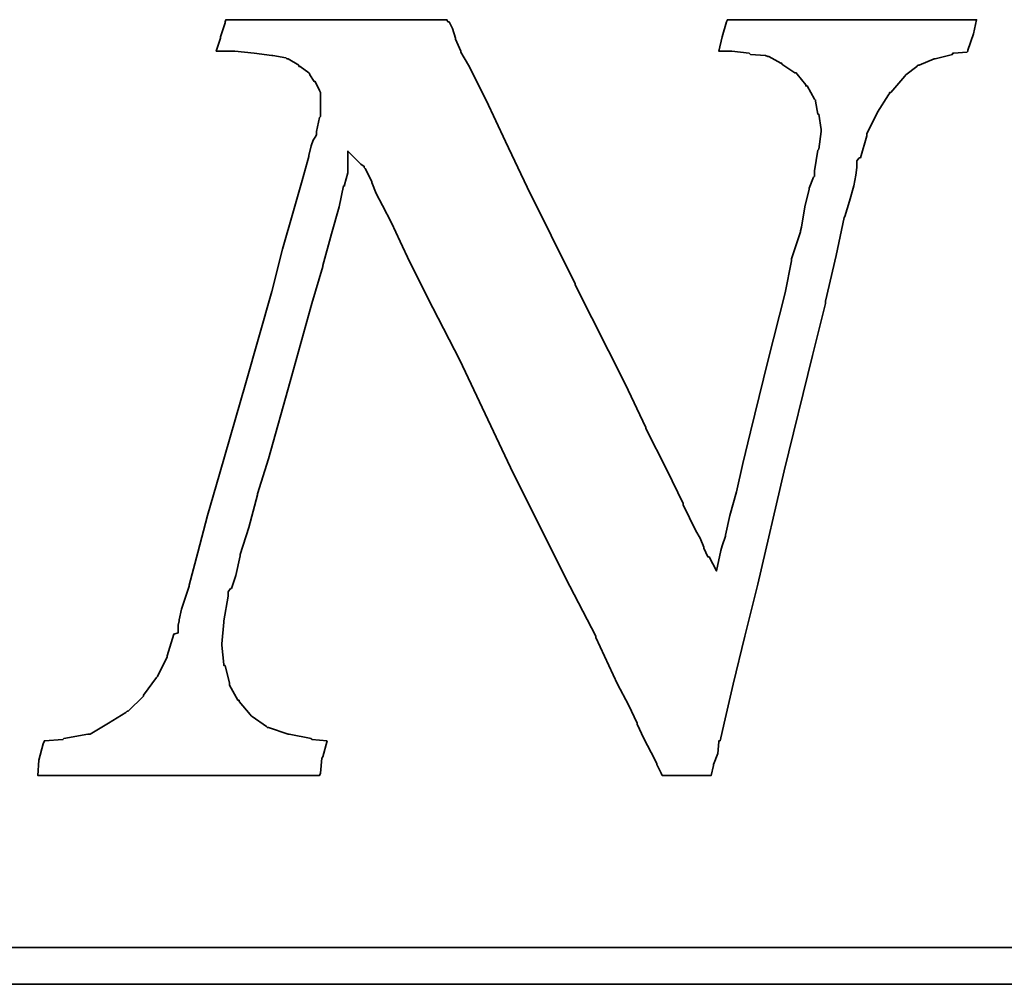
# Model space of a CAD drawing. Header units: inches. Extents: x 37 to 2454, y -1373 to 511.
# Tile 42 of 46: x 237.56 to 242.81, y 162.59 to 167.74. Entities that reach past the tile are written whole.
import ezdxf

# ---------------------------------------------------------------- set-up
doc = ezdxf.new("R2010")
doc.units = ezdxf.units.IN
doc.header["$LTSCALE"] = 0.5
doc.header["$MEASUREMENT"] = 0
doc.layers.add('DIM', color=4, linetype='Continuous')
doc.layers.add('layer 1', color=7, linetype='Continuous')

# ---------------------------------------------------------------- blocks, each defined once
blk = doc.blocks.new('TBI MOTION logo(完整正式版)')
at = {"layer": 'layer 1', "color": 22, "lineweight": 35}
for points, knots in [([(58.92625, -7.91875), (58.92625, -7.91875), (58.58625, -7.89375), (58.58625, -7.89375), (58.58625, -7.89375), (58.58625, -7.89375), (58.56625, -7.87125), (58.56625, -7.87125), (58.56625, -7.87125), (58.56625, -7.87125), (58.08375, -7.77375), (58.08375, -7.77375), (58.08375, -7.77375), (58.08375, -7.77375), (58.06125, -7.77375), (58.06125, -7.77375), (58.06125, -7.77375), (58.06125, -7.77375), (57.62625, -7.63125), (57.62625, -7.63125), (57.62625, -7.63125), (57.62625, -7.63125), (57.60625, -7.63125), (57.60625, -7.63125), (57.60625, -7.63125), (57.60625, -7.63125), (57.58125, -7.60625), (57.58125, -7.60625), (57.58125, -7.60625), (57.58125, -7.60625), (57.26625, -7.38875), (57.26625, -7.38875), (57.26625, -7.38875), (57.26625, -7.38875), (57.24625, -7.36875), (57.24625, -7.36875), (57.24625, -7.36875), (57.24625, -7.36875), (57.22125, -7.34375), (57.22125, -7.34375), (57.22125, -7.34375), (57.22125, -7.34375), (56.98125, -7.05375), (56.98125, -7.05375), (56.98125, -7.05375), (56.98125, -7.05375), (56.98125, -7.02875), (56.98125, -7.02875), (56.98125, -7.02875), (56.98125, -7.02875), (56.95625, -7.02875), (56.95625, -7.02875), (56.95625, -7.02875), (56.95625, -7.02875), (56.76625, -6.69625), (56.76625, -6.69625), (56.76625, -6.69625), (56.76625, -6.69625), (56.76625, -6.67125), (56.76625, -6.67125), (56.76625, -6.67125), (56.76625, -6.67125), (56.76625, -6.64875), (56.76625, -6.64875), (56.76625, -6.64875), (56.76625, -6.64875), (56.67125, -6.26375), (56.67125, -6.26375), (56.67125, -6.26375), (56.67125, -6.26375), (56.64625, -6.26375), (56.64625, -6.26375), (56.64625, -6.26375), (56.64625, -6.26375), (56.64625, -6.23875), (56.64625, -6.23875), (56.64625, -6.23875), (56.64625, -6.23875), (56.59625, -5.80875), (56.59625, -5.80875), (56.59625, -5.80875), (56.59625, -5.80875), (56.59625, -5.78375), (56.59625, -5.78375), (56.59625, -5.78375), (56.59625, -5.78375), (56.64625, -5.30375), (56.64625, -5.30375), (56.64625, -5.30375), (56.64625, -5.30375), (56.64625, -5.27875), (56.64625, -5.27875), (56.64625, -5.27875), (56.64625, -5.27875), (56.74125, -4.72875), (56.74125, -4.72875), (56.74125, -4.72875), (56.74125, -4.72875), (56.74125, -4.67875), (56.74125, -4.67875), (56.74125, -4.67875), (56.74125, -4.67875), (56.74125, -4.63375), (56.74125, -4.63375), (56.74125, -4.63375), (56.74125, -4.63375), (56.79125, -4.55875), (56.79125, -4.55875), (56.79125, -4.55875), (56.79125, -4.55875), (56.81125, -4.55875), (56.81125, -4.55875), (56.81125, -4.55875), (56.81125, -4.55875), (56.91125, -4.27375), (56.91125, -4.27375), (56.91125, -4.27375), (56.91125, -4.27375), (57.00625, -3.83874), (57.00625, -3.83874), (57.00625, -3.83874), (57.00625, -3.83874), (57.00625, -3.81374), (57.00625, -3.81374), (57.00625, -3.81374), (57.00625, -3.81374), (57.19875, -3.21374), (57.19875, -3.21374), (57.19875, -3.21374), (57.19875, -3.21374), (57.38625, -2.49625), (57.38625, -2.49625), (57.38625, -2.49625), (57.38625, -2.49625), (57.38625, -2.47374), (57.38625, -2.47374), (57.38625, -2.47374), (57.38625, -2.47374), (57.62625, -1.70375), (57.62625, -1.70375), (57.62625, -1.70375), (57.62625, -1.70375), (58.10625, 0.00125), (58.10625, 0.00125), (58.10625, 0.00125), (58.10625, 0.00125), (58.58625, 1.72625), (58.58625, 1.72625), (58.58625, 1.72625), (58.58625, 1.72625), (58.82625, 2.54125), (58.82625, 2.54125), (58.82625, 2.54125), (58.82625, 2.54125), (58.82625, 2.56374), (58.82625, 2.56374), (58.82625, 2.56374), (58.82625, 2.56374), (59.02125, 3.26125), (59.02125, 3.26125), (59.02125, 3.26125), (59.02125, 3.26125), (59.18625, 3.86125), (59.18625, 3.86125), (59.18625, 3.86125), (59.18625, 3.86125), (59.28625, 4.31875), (59.28625, 4.31875), (59.28625, 4.31875), (59.28625, 4.31875), (59.30625, 4.31875), (59.30625, 4.31875), (59.30625, 4.31875), (59.30625, 4.31875), (59.30625, 4.34125), (59.30625, 4.34125), (59.30625, 4.34125), (59.30625, 4.34125), (59.38125, 4.60625), (59.38125, 4.60625), (59.38125, 4.60625), (59.38125, 4.60625), (59.38125, 4.65125), (59.38125, 4.65125), (59.38125, 4.65125), (59.38125, 4.65125), (59.38125, 5.08625), (59.38125, 5.08625), (59.38125, 5.08625), (59.38125, 5.08625), (59.66625, 4.79624), (59.66625, 4.79624), (59.66625, 4.79624), (59.66625, 4.79624), (59.74125, 4.75124), (59.74125, 4.75124), (59.74125, 4.75124), (59.74125, 4.75124), (59.74125, 4.72624), (59.74125, 4.72624), (59.74125, 4.72624), (59.74125, 4.72624), (59.76125, 4.70124), (59.76125, 4.70124), (59.76125, 4.70124), (59.76125, 4.70124), (59.81125, 4.60625), (59.81125, 4.60625), (59.81125, 4.60625), (59.81125, 4.60625), (59.90625, 4.41125), (59.90625, 4.41125), (59.90625, 4.41125), (59.90625, 4.41125), (59.90625, 4.39125), (59.90625, 4.39125), (59.90625, 4.39125), (59.90625, 4.39125), (60.00375, 4.15124), (60.00375, 4.15124), (60.00375, 4.15124), (60.00375, 4.15124), (60.14625, 3.88374), (60.14625, 3.88374), (60.14625, 3.88374), (60.14625, 3.88374), (60.34125, 3.50124), (60.34125, 3.50124), (60.34125, 3.50124), (60.34125, 3.50124), (60.53125, 3.09125), (60.53125, 3.09125), (60.53125, 3.09125), (60.53125, 3.09125), (60.74625, 2.63625), (60.74625, 2.63625), (60.74625, 2.63625), (60.74625, 2.63625), (61.25125, 1.63124), (61.25125, 1.63124), (61.25125, 1.63124), (61.25125, 1.63124), (61.85125, 0.47625), (61.85125, 0.47625), (61.85125, 0.47625), (61.85125, 0.47625), (63.02625, -2.01874), (63.02625, -2.01874), (63.02625, -2.01874), (63.02625, -2.01874), (64.27625, -4.51374), (64.27625, -4.51374), (64.27625, -4.51374), (64.27625, -4.51374), (64.85125, -5.61375), (64.85125, -5.61375), (64.85125, -5.61375), (64.85125, -5.61375), (64.85125, -5.64125), (64.85125, -5.64125), (64.85125, -5.64125), (64.85125, -5.64125), (65.32875, -6.67125), (65.32875, -6.67125), (65.32875, -6.67125), (65.32875, -6.67125), (65.57125, -7.12875), (65.57125, -7.12875), (65.57125, -7.12875), (65.57125, -7.12875), (65.76125, -7.53625), (65.76125, -7.53625), (65.76125, -7.53625), (65.76125, -7.53625), (65.76125, -7.55625), (65.76125, -7.55625), (65.76125, -7.55625), (65.76125, -7.55625), (65.90375, -7.87125), (65.90375, -7.87125), (65.90375, -7.87125), (65.90375, -7.87125), (66.07125, -8.18125), (66.07125, -8.18125), (66.07125, -8.18125), (66.07125, -8.18125), (66.19125, -8.42375), (66.19125, -8.42375), (66.19125, -8.42375), (66.19125, -8.42375), (66.19125, -8.44375), (66.19125, -8.44375), (66.19125, -8.44375), (66.19125, -8.44375), (66.29125, -8.63875), (66.29125, -8.63875), (66.29125, -8.63875), (66.29125, -8.63875), (66.31125, -8.68625), (66.31125, -8.68625), (66.31125, -8.68625), (66.31125, -8.68625), (66.38375, -8.68625), (66.38375, -8.68625), (66.38375, -8.68625), (66.38375, -8.68625), (66.84125, -8.68625), (66.84125, -8.68625), (66.84125, -8.68625), (66.84125, -8.68625), (67.29625, -8.68625), (67.29625, -8.68625), (67.29625, -8.68625), (67.29625, -8.68625), (67.36625, -8.68625), (67.36625, -8.68625), (67.36625, -8.68625), (67.36625, -8.68625), (67.39125, -8.68625), (67.39125, -8.68625), (67.39125, -8.68625), (67.39125, -8.68625), (67.44125, -8.46875), (67.44125, -8.46875), (67.44125, -8.46875), (67.44125, -8.46875), (67.44125, -8.44375), (67.44125, -8.44375), (67.44125, -8.44375), (67.44125, -8.44375), (67.53625, -8.20375), (67.53625, -8.20375), (67.53625, -8.20375), (67.53625, -8.20375), (67.56125, -7.94375), (67.56125, -7.94375), (67.56125, -7.94375), (67.56125, -7.94375), (67.56125, -7.91875), (67.56125, -7.91875), (67.56125, -7.91875), (67.56125, -7.91875), (67.58625, -7.91875), (67.58625, -7.91875), (67.58625, -7.91875), (67.58625, -7.91875), (67.68125, -7.53625), (67.68125, -7.53625), (67.68125, -7.53625), (67.68125, -7.53625), (67.87375, -6.67125), (67.87375, -6.67125), (67.87375, -6.67125), (67.87375, -6.67125), (68.13625, -5.61375), (68.13625, -5.61375), (68.13625, -5.61375), (68.13625, -5.61375), (68.42375, -4.46374), (68.42375, -4.46374), (68.42375, -4.46374), (68.42375, -4.46374), (68.99875, -1.96874), (68.99875, -1.96874), (68.99875, -1.96874), (68.99875, -1.96874), (69.62625, 0.57625), (69.62625, 0.57625), (69.62625, 0.57625), (69.62625, 0.57625), (69.91125, 1.72625), (69.91125, 1.72625), (69.91125, 1.72625), (69.91125, 1.72625), (69.91125, 1.77625), (69.91125, 1.77625), (69.91125, 1.77625), (69.91125, 1.77625), (70.15125, 2.78124), (70.15125, 2.78124), (70.15125, 2.78124), (70.15125, 2.78124), (70.32125, 3.62125), (70.32125, 3.62125), (70.32125, 3.62125), (70.32125, 3.62125), (70.34125, 3.64625), (70.34125, 3.64625), (70.34125, 3.64625), (70.34125, 3.64625), (70.44125, 3.98125), (70.44125, 3.98125), (70.44125, 3.98125), (70.44125, 3.98125), (70.53625, 4.31875), (70.53625, 4.31875), (70.53625, 4.31875), (70.53625, 4.31875), (70.58125, 4.55875), (70.58125, 4.55875), (70.58125, 4.55875), (70.58125, 4.55875), (70.60625, 4.72624), (70.60625, 4.72624), (70.60625, 4.72624), (70.60625, 4.72624), (70.60625, 4.79624), (70.60625, 4.79624), (70.60625, 4.79624), (70.60625, 4.79624), (70.60625, 4.87125), (70.60625, 4.87125), (70.60625, 4.87125), (70.60625, 4.87125), (70.65625, 4.94125), (70.65625, 4.94125), (70.65625, 4.94125), (70.65625, 4.94125), (70.68125, 4.94125), (70.68125, 4.94125), (70.68125, 4.94125), (70.68125, 4.94125), (70.82125, 5.42125), (70.82125, 5.42125), (70.82125, 5.42125), (70.82125, 5.42125), (70.82125, 5.44625), (70.82125, 5.44625), (70.82125, 5.44625), (70.82125, 5.44625), (70.82125, 5.47125), (70.82125, 5.47125), (70.82125, 5.47125), (70.82125, 5.47125), (71.06125, 5.94625), (71.06125, 5.94625), (71.06125, 5.94625), (71.06125, 5.94625), (71.30125, 6.33124), (71.30125, 6.33124), (71.30125, 6.33124), (71.30125, 6.33124), (71.32625, 6.35625), (71.32625, 6.35625), (71.32625, 6.35625), (71.32625, 6.35625), (71.32625, 6.38124), (71.32625, 6.38124), (71.32625, 6.38124), (71.32625, 6.38124), (71.35125, 6.38124), (71.35125, 6.38124), (71.35125, 6.38124), (71.35125, 6.38124), (71.66125, 6.74125), (71.66125, 6.74125), (71.66125, 6.74125), (71.66125, 6.74125), (71.68625, 6.76625), (71.68625, 6.76625), (71.68625, 6.76625), (71.68625, 6.76625), (71.92625, 6.95624), (71.92625, 6.95624), (71.92625, 6.95624), (71.92625, 6.95624), (71.95125, 6.98125), (71.95125, 6.98125), (71.95125, 6.98125), (71.95125, 6.98125), (71.97625, 6.98125), (71.97625, 6.98125), (71.97625, 6.98125), (71.97625, 6.98125), (72.31125, 7.12624), (72.31125, 7.12624), (72.31125, 7.12624), (72.31125, 7.12624), (72.33375, 7.12624), (72.33375, 7.12624), (72.33375, 7.12624), (72.33375, 7.12624), (72.71625, 7.21875), (72.71625, 7.21875), (72.71625, 7.21875), (72.71625, 7.21875), (72.71625, 7.24624), (72.71625, 7.24624), (72.71625, 7.24624), (72.71625, 7.24624), (72.74125, 7.24624), (72.74125, 7.24624), (72.74125, 7.24624), (72.74125, 7.24624), (73.03124, 7.26624), (73.03124, 7.26624), (73.03124, 7.26624), (73.03124, 7.26624), (73.05375, 7.29125), (73.05375, 7.29125), (73.05375, 7.29125), (73.05375, 7.29125), (73.05375, 7.31625), (73.05375, 7.31625), (73.05375, 7.31625), (73.05375, 7.31625), (73.17625, 7.67625), (73.17625, 7.67625), (73.17625, 7.67625), (73.17625, 7.67625), (73.24625, 7.98625), (73.24625, 7.98625), (73.24625, 7.98625), (73.24625, 7.98625), (73.19625, 7.98625), (73.19625, 7.98625), (73.19625, 7.98625), (73.19625, 7.98625), (72.93625, 7.98625), (72.93625, 7.98625), (72.93625, 7.98625), (72.93625, 7.98625), (72.55125, 7.98625), (72.55125, 7.98625), (72.55125, 7.98625), (72.55125, 7.98625), (72.09625, 7.98625), (72.09625, 7.98625), (72.09625, 7.98625), (72.09625, 7.98625), (71.64125, 7.98625), (71.64125, 7.98625), (71.64125, 7.98625), (71.64125, 7.98625), (70.53625, 7.98625), (70.53625, 7.98625), (70.53625, 7.98625), (70.53625, 7.98625), (69.47875, 7.98625), (69.47875, 7.98625), (69.47875, 7.98625), (69.47875, 7.98625), (68.95125, 7.98625), (68.95125, 7.98625), (68.95125, 7.98625), (68.95125, 7.98625), (68.52125, 7.98625), (68.52125, 7.98625), (68.52125, 7.98625), (68.52125, 7.98625), (68.13625, 7.98625), (68.13625, 7.98625), (68.13625, 7.98625), (68.13625, 7.98625), (67.87375, 7.98625), (67.87375, 7.98625), (67.87375, 7.98625), (67.87375, 7.98625), (67.75125, 7.98625), (67.75125, 7.98625), (67.75125, 7.98625), (67.75125, 7.98625), (67.72625, 7.94125), (67.72625, 7.94125), (67.72625, 7.94125), (67.72625, 7.94125), (67.63125, 7.60625), (67.63125, 7.60625), (67.63125, 7.60625), (67.63125, 7.60625), (67.56125, 7.29125), (67.56125, 7.29125), (67.56125, 7.29125), (67.56125, 7.29125), (67.72625, 7.29125), (67.72625, 7.29125), (67.72625, 7.29125), (67.72625, 7.29125), (67.82625, 7.29125), (67.82625, 7.29125), (67.82625, 7.29125), (67.82625, 7.29125), (67.84625, 7.29125), (67.84625, 7.29125), (67.84625, 7.29125), (67.84625, 7.29125), (68.23125, 7.24624), (68.23125, 7.24624), (68.23125, 7.24624), (68.23125, 7.24624), (68.25875, 7.21875), (68.25875, 7.21875), (68.25875, 7.21875), (68.25875, 7.21875), (68.59125, 7.19624), (68.59125, 7.19624), (68.59125, 7.19624), (68.59125, 7.19624), (68.64125, 7.17125), (68.64125, 7.17125), (68.64125, 7.17125), (68.64125, 7.17125), (68.66625, 7.17125), (68.66625, 7.17125), (68.66625, 7.17125), (68.66625, 7.17125), (68.92625, 7.02624), (68.92625, 7.02624), (68.92625, 7.02624), (68.92625, 7.02624), (68.95125, 7.02624), (68.95125, 7.02624), (68.95125, 7.02624), (68.95125, 7.02624), (68.95125, 7.00624), (68.95125, 7.00624), (68.95125, 7.00624), (68.95125, 7.00624), (69.23875, 6.81125), (69.23875, 6.81125), (69.23875, 6.81125), (69.23875, 6.81125), (69.26625, 6.81125), (69.26625, 6.81125), (69.26625, 6.81125), (69.26625, 6.81125), (69.28625, 6.78625), (69.28625, 6.78625), (69.28625, 6.78625), (69.28625, 6.78625), (69.47875, 6.54875), (69.47875, 6.54875), (69.47875, 6.54875), (69.47875, 6.54875), (69.47875, 6.52375), (69.47875, 6.52375), (69.47875, 6.52375), (69.47875, 6.52375), (69.50625, 6.52375), (69.50625, 6.52375), (69.50625, 6.52375), (69.50625, 6.52375), (69.67125, 6.23625), (69.67125, 6.23625), (69.67125, 6.23625), (69.67125, 6.23625), (69.69375, 6.21125), (69.69375, 6.21125), (69.69375, 6.21125), (69.69375, 6.21125), (69.69375, 6.18625), (69.69375, 6.18625), (69.69375, 6.18625), (69.69375, 6.18625), (69.74625, 5.89875), (69.74625, 5.89875), (69.74625, 5.89875), (69.74625, 5.89875), (69.76625, 5.89875), (69.76625, 5.89875), (69.76625, 5.89875), (69.76625, 5.89875), (69.81375, 5.56625), (69.81375, 5.56625), (69.81375, 5.56625), (69.81375, 5.56625), (69.81375, 5.54125), (69.81375, 5.54125), (69.81375, 5.54125), (69.81375, 5.54125), (69.81375, 5.51625), (69.81375, 5.51625), (69.81375, 5.51625), (69.81375, 5.51625), (69.76625, 5.13125), (69.76625, 5.13125), (69.76625, 5.13125), (69.76625, 5.13125), (69.74625, 5.10874), (69.74625, 5.10874), (69.74625, 5.10874), (69.74625, 5.10874), (69.67125, 4.65125), (69.67125, 4.65125), (69.67125, 4.65125), (69.67125, 4.65125), (69.67125, 4.55875), (69.67125, 4.55875), (69.67125, 4.55875), (69.67125, 4.55875), (69.67125, 4.53125), (69.67125, 4.53125), (69.67125, 4.53125), (69.67125, 4.53125), (69.64625, 4.50874), (69.64625, 4.50874), (69.64625, 4.50874), (69.64625, 4.50874), (69.55125, 4.27125), (69.55125, 4.27125), (69.55125, 4.27125), (69.55125, 4.27125), (69.55125, 4.24625), (69.55125, 4.24625), (69.55125, 4.24625), (69.55125, 4.24625), (69.45375, 3.86125), (69.45375, 3.86125), (69.45375, 3.86125), (69.45375, 3.86125), (69.38625, 3.40624), (69.38625, 3.40624), (69.38625, 3.40624), (69.38625, 3.40624), (69.35875, 3.33125), (69.35875, 3.33125), (69.35875, 3.33125), (69.35875, 3.33125), (69.35875, 3.30875), (69.35875, 3.30875), (69.35875, 3.30875), (69.35875, 3.30875), (69.16625, 2.71125), (69.16625, 2.71125), (69.16625, 2.71125), (69.16625, 2.71125), (69.16625, 2.66375), (69.16625, 2.66375), (69.16625, 2.66375), (69.16625, 2.66375), (69.02625, 1.96374), (69.02625, 1.96374), (69.02625, 1.96374), (69.02625, 1.96374), (68.64125, 0.45624), (68.64125, 0.45624), (68.64125, 0.45624), (68.64125, 0.45624), (68.25875, -1.10625), (68.25875, -1.10625), (68.25875, -1.10625), (68.25875, -1.10625), (68.08625, -1.80125), (68.08625, -1.80125), (68.08625, -1.80125), (68.08625, -1.80125), (67.94625, -2.42625), (67.94625, -2.42625), (67.94625, -2.42625), (67.94625, -2.42625), (67.80125, -2.95375), (67.80125, -2.95375), (67.80125, -2.95375), (67.80125, -2.95375), (67.70625, -3.38375), (67.70625, -3.38375), (67.70625, -3.38375), (67.70625, -3.38375), (67.70625, -3.40875), (67.70625, -3.40875), (67.70625, -3.40875), (67.70625, -3.40875), (67.63125, -3.62375), (67.63125, -3.62375), (67.63125, -3.62375), (67.63125, -3.62375), (67.60625, -3.72125), (67.60625, -3.72125), (67.60625, -3.72125), (67.60625, -3.72125), (67.51125, -4.17375), (67.51125, -4.17375), (67.51125, -4.17375), (67.51125, -4.17375), (67.34625, -3.86374), (67.34625, -3.86374), (67.34625, -3.86374), (67.34625, -3.86374), (67.32125, -3.86374), (67.32125, -3.86374), (67.32125, -3.86374), (67.32125, -3.86374), (67.27125, -3.76874), (67.27125, -3.76874), (67.27125, -3.76874), (67.27125, -3.76874), (67.22625, -3.67374), (67.22625, -3.67374), (67.22625, -3.67374), (67.22625, -3.67374), (67.22625, -3.64875), (67.22625, -3.64875), (67.22625, -3.64875), (67.22625, -3.64875), (67.15125, -3.45375), (67.15125, -3.45375), (67.15125, -3.45375), (67.15125, -3.45375), (67.05625, -3.28875), (67.05625, -3.28875), (67.05625, -3.28875), (67.05625, -3.28875), (66.91125, -3.00125), (66.91125, -3.00125), (66.91125, -3.00125), (66.91125, -3.00125), (66.77125, -2.71375), (66.77125, -2.71375), (66.77125, -2.71375), (66.77125, -2.71375), (66.77125, -2.68875), (66.77125, -2.68875), (66.77125, -2.68875), (66.77125, -2.68875), (66.41125, -1.94374), (66.41125, -1.94374), (66.41125, -1.94374), (66.41125, -1.94374), (65.95125, -1.03375), (65.95125, -1.03375), (65.95125, -1.03375), (65.95125, -1.03375), (65.95125, -1.00875), (65.95125, -1.00875), (65.95125, -1.00875), (65.95125, -1.00875), (65.49625, -0.04874), (65.49625, -0.04874), (65.49625, -0.04874), (65.49625, -0.04874), (64.39375, 2.13624), (64.39375, 2.13624), (64.39375, 2.13624), (64.39375, 2.13624), (64.39375, 2.15624), (64.39375, 2.15624), (64.39375, 2.15624), (64.39375, 2.15624), (63.33625, 4.29125), (63.33625, 4.29125), (63.33625, 4.29125), (63.33625, 4.29125), (62.85625, 5.30125), (62.85625, 5.30125), (62.85625, 5.30125), (62.85625, 5.30125), (62.42625, 6.21125), (62.42625, 6.21125), (62.42625, 6.21125), (62.42625, 6.21125), (62.04125, 6.98125), (62.04125, 6.98125), (62.04125, 6.98125), (62.04125, 6.98125), (61.87375, 7.26624), (61.87375, 7.26624), (61.87375, 7.26624), (61.87375, 7.26624), (61.87375, 7.29125), (61.87375, 7.29125), (61.87375, 7.29125), (61.87375, 7.29125), (61.75625, 7.55625), (61.75625, 7.55625), (61.75625, 7.55625), (61.75625, 7.55625), (61.75625, 7.58124), (61.75625, 7.58124), (61.75625, 7.58124), (61.75625, 7.58124), (61.68375, 7.79375), (61.68375, 7.79375), (61.68375, 7.79375), (61.68375, 7.79375), (61.61125, 7.94125), (61.61125, 7.94125), (61.61125, 7.94125), (61.61125, 7.94125), (61.58625, 7.94125), (61.58625, 7.94125), (61.58625, 7.94125), (61.58625, 7.94125), (61.56375, 7.98625), (61.56375, 7.98625), (61.56375, 7.98625), (61.56375, 7.98625), (61.41875, 7.98625), (61.41875, 7.98625), (61.41875, 7.98625), (61.41875, 7.98625), (61.18125, 7.98625), (61.18125, 7.98625), (61.18125, 7.98625), (61.18125, 7.98625), (60.84125, 7.98625), (60.84125, 7.98625), (60.84125, 7.98625), (60.84125, 7.98625), (60.02625, 7.98625), (60.02625, 7.98625), (60.02625, 7.98625), (60.02625, 7.98625), (59.11625, 7.98625), (59.11625, 7.98625), (59.11625, 7.98625), (59.11625, 7.98625), (58.15625, 7.98625), (58.15625, 7.98625), (58.15625, 7.98625), (58.15625, 7.98625), (57.34125, 7.98625), (57.34125, 7.98625), (57.34125, 7.98625), (57.34125, 7.98625), (57.00625, 7.98625), (57.00625, 7.98625), (57.00625, 7.98625), (57.00625, 7.98625), (56.76625, 7.98625), (56.76625, 7.98625), (56.76625, 7.98625), (56.76625, 7.98625), (56.69125, 7.98625), (56.69125, 7.98625), (56.69125, 7.98625), (56.69125, 7.98625), (56.67125, 7.94125), (56.67125, 7.94125), (56.67125, 7.94125), (56.67125, 7.94125), (56.67125, 7.91625), (56.67125, 7.91625), (56.67125, 7.91625), (56.67125, 7.91625), (56.57125, 7.60625), (56.57125, 7.60625), (56.57125, 7.60625), (56.57125, 7.60625), (56.57125, 7.58124), (56.57125, 7.58124), (56.57125, 7.58124), (56.57125, 7.58124), (56.47625, 7.29125), (56.47625, 7.29125), (56.47625, 7.29125), (56.47625, 7.29125), (56.57125, 7.29125), (56.57125, 7.29125), (56.57125, 7.29125), (56.57125, 7.29125), (56.76625, 7.29125), (56.76625, 7.29125), (56.76625, 7.29125), (56.76625, 7.29125), (56.86125, 7.29125), (56.86125, 7.29125), (56.86125, 7.29125), (56.86125, 7.29125), (56.88625, 7.29125), (56.88625, 7.29125), (56.88625, 7.29125), (56.88625, 7.29125), (57.31625, 7.24624), (57.31625, 7.24624), (57.31625, 7.24624), (57.31625, 7.24624), (57.70125, 7.19624), (57.70125, 7.19624), (57.70125, 7.19624), (57.70125, 7.19624), (57.72625, 7.19624), (57.72625, 7.19624), (57.72625, 7.19624), (57.72625, 7.19624), (58.01125, 7.14624), (58.01125, 7.14624), (58.01125, 7.14624), (58.01125, 7.14624), (58.03625, 7.12624), (58.03625, 7.12624), (58.03625, 7.12624), (58.03625, 7.12624), (58.06125, 7.12624), (58.06125, 7.12624), (58.06125, 7.12624), (58.06125, 7.12624), (58.30125, 6.98125), (58.30125, 6.98125), (58.30125, 6.98125), (58.30125, 6.98125), (58.30125, 6.95624), (58.30125, 6.95624), (58.30125, 6.95624), (58.30125, 6.95624), (58.32375, 6.95624), (58.32375, 6.95624), (58.32375, 6.95624), (58.32375, 6.95624), (58.51625, 6.81125), (58.51625, 6.81125), (58.51625, 6.81125), (58.51625, 6.81125), (58.54125, 6.78625), (58.54125, 6.78625), (58.54125, 6.78625), (58.54125, 6.78625), (58.54125, 6.76625), (58.54125, 6.76625), (58.54125, 6.76625), (58.54125, 6.76625), (58.63625, 6.62124), (58.63625, 6.62124), (58.63625, 6.62124), (58.63625, 6.62124), (58.65875, 6.62124), (58.65875, 6.62124), (58.65875, 6.62124), (58.65875, 6.62124), (58.75625, 6.42625), (58.75625, 6.42625), (58.75625, 6.42625), (58.75625, 6.42625), (58.77875, 6.38124), (58.77875, 6.38124), (58.77875, 6.38124), (58.77875, 6.38124), (58.77875, 6.33124), (58.77875, 6.33124), (58.77875, 6.33124), (58.77875, 6.33124), (58.77875, 6.09125), (58.77875, 6.09125), (58.77875, 6.09125), (58.77875, 6.09125), (58.77875, 5.85125), (58.77875, 5.85125), (58.77875, 5.85125), (58.77875, 5.85125), (58.75625, 5.82625), (58.75625, 5.82625), (58.75625, 5.82625), (58.75625, 5.82625), (58.68625, 5.51625), (58.68625, 5.51625), (58.68625, 5.51625), (58.68625, 5.51625), (58.68625, 5.47125), (58.68625, 5.47125), (58.68625, 5.47125), (58.68625, 5.47125), (58.68625, 5.44625), (58.68625, 5.44625), (58.68625, 5.44625), (58.68625, 5.44625), (58.65875, 5.39625), (58.65875, 5.39625), (58.65875, 5.39625), (58.65875, 5.39625), (58.61125, 5.32624), (58.61125, 5.32624), (58.61125, 5.32624), (58.61125, 5.32624), (58.56625, 5.20375), (58.56625, 5.20375), (58.56625, 5.20375), (58.56625, 5.20375), (58.51625, 4.99125), (58.51625, 4.99125), (58.51625, 4.99125), (58.51625, 4.99125), (58.51625, 4.96625), (58.51625, 4.96625), (58.51625, 4.96625), (58.51625, 4.96625), (58.37125, 4.43625), (58.37125, 4.43625), (58.37125, 4.43625), (58.37125, 4.43625), (58.18125, 3.76625), (58.18125, 3.76625), (58.18125, 3.76625), (58.18125, 3.76625), (57.94125, 2.92624), (57.94125, 2.92624), (57.94125, 2.92624), (57.94125, 2.92624), (57.70125, 1.98874), (57.70125, 1.98874), (57.70125, 1.98874), (57.70125, 1.98874), (57.12625, -0.02374), (57.12625, -0.02374), (57.12625, -0.02374), (57.12625, -0.02374), (56.55125, -2.03875), (56.55125, -2.03875), (56.55125, -2.03875), (56.55125, -2.03875), (56.28625, -2.95375), (56.28625, -2.95375), (56.28625, -2.95375), (56.28625, -2.95375), (56.07125, -3.76874), (56.07125, -3.76874), (56.07125, -3.76874), (56.07125, -3.76874), (55.87625, -4.48874), (55.87625, -4.48874), (55.87625, -4.48874), (55.87625, -4.48874), (55.87625, -4.51374), (55.87625, -4.51374), (55.87625, -4.51374), (55.87625, -4.51374), (55.71125, -5.01625), (55.71125, -5.01625), (55.71125, -5.01625), (55.71125, -5.01625), (55.66125, -5.25375), (55.66125, -5.25375), (55.66125, -5.25375), (55.66125, -5.25375), (55.66125, -5.27875), (55.66125, -5.27875), (55.66125, -5.27875), (55.66125, -5.27875), (55.63625, -5.37375), (55.63625, -5.37375), (55.63625, -5.37375), (55.63625, -5.37375), (55.63625, -5.42375), (55.63625, -5.42375), (55.63625, -5.42375), (55.63625, -5.42375), (55.63625, -5.54125), (55.63625, -5.54125), (55.63625, -5.54125), (55.63625, -5.54125), (55.54125, -5.56875), (55.54125, -5.56875), (55.54125, -5.56875), (55.54125, -5.56875), (55.39625, -6.04875), (55.39625, -6.04875), (55.39625, -6.04875), (55.39625, -6.04875), (55.39625, -6.06875), (55.39625, -6.06875), (55.39625, -6.06875), (55.39625, -6.06875), (55.18125, -6.50375), (55.18125, -6.50375), (55.18125, -6.50375), (55.18125, -6.50375), (55.15625, -6.52875), (55.15625, -6.52875), (55.15625, -6.52875), (55.15625, -6.52875), (54.86875, -6.91125), (54.86875, -6.91125), (54.86875, -6.91125), (54.86875, -6.91125), (54.86875, -6.93375), (54.86875, -6.93375), (54.86875, -6.93375), (54.86875, -6.93375), (54.53125, -7.26875), (54.53125, -7.26875), (54.53125, -7.26875), (54.53125, -7.26875), (54.51125, -7.26875), (54.51125, -7.26875), (54.51125, -7.26875), (54.51125, -7.26875), (54.48625, -7.29625), (54.48625, -7.29625), (54.48625, -7.29625), (54.48625, -7.29625), (54.10375, -7.53625), (54.10375, -7.53625), (54.10375, -7.53625), (54.10375, -7.53625), (53.69625, -7.77375), (53.69625, -7.77375), (53.69625, -7.77375), (53.69625, -7.77375), (53.67125, -7.77375), (53.67125, -7.77375), (53.67125, -7.77375), (53.67125, -7.77375), (53.64625, -7.77375), (53.64625, -7.77375), (53.64625, -7.77375), (53.64625, -7.77375), (53.11625, -7.87125), (53.11625, -7.87125), (53.11625, -7.87125), (53.11625, -7.87125), (53.09625, -7.89375), (53.09625, -7.89375), (53.09625, -7.89375), (53.09625, -7.89375), (52.68625, -7.91875), (52.68625, -7.91875), (52.68625, -7.91875), (52.68625, -7.91875), (52.66125, -7.99125), (52.66125, -7.99125), (52.66125, -7.99125), (52.66125, -7.99125), (52.56625, -8.34875), (52.56625, -8.34875), (52.56625, -8.34875), (52.56625, -8.34875), (52.54125, -8.68625), (52.54125, -8.68625), (52.54125, -8.68625), (52.54125, -8.68625), (52.58875, -8.68625), (52.58875, -8.68625), (52.58875, -8.68625), (52.58875, -8.68625), (52.87625, -8.68625), (52.87625, -8.68625), (52.87625, -8.68625), (52.87625, -8.68625), (53.33625, -8.68625), (53.33625, -8.68625), (53.33625, -8.68625), (53.33625, -8.68625), (53.79125, -8.68625), (53.79125, -8.68625), (53.79125, -8.68625), (53.79125, -8.68625), (54.36625, -8.68625), (54.36625, -8.68625), (54.36625, -8.68625), (54.36625, -8.68625), (55.59125, -8.68625), (55.59125, -8.68625), (55.59125, -8.68625), (55.59125, -8.68625), (56.76625, -8.68625), (56.76625, -8.68625), (56.76625, -8.68625), (56.76625, -8.68625), (57.34125, -8.68625), (57.34125, -8.68625), (57.34125, -8.68625), (57.34125, -8.68625), (57.82125, -8.68625), (57.82125, -8.68625), (57.82125, -8.68625), (57.82125, -8.68625), (58.25125, -8.68625), (58.25125, -8.68625), (58.25125, -8.68625), (58.25125, -8.68625), (58.58625, -8.68625), (58.58625, -8.68625), (58.58625, -8.68625), (58.58625, -8.68625), (58.75625, -8.68625), (58.75625, -8.68625), (58.75625, -8.68625), (58.75625, -8.68625), (58.77875, -8.63875), (58.77875, -8.63875), (58.77875, -8.63875), (58.77875, -8.63875), (58.80625, -8.30375), (58.80625, -8.30375), (58.80625, -8.30375), (58.80625, -8.30375), (58.82625, -8.27875), (58.82625, -8.27875), (58.82625, -8.27875), (58.82625, -8.27875), (58.92625, -7.91875), (58.92625, -7.91875)], [0, 0, 0, 0, 0.003125, 0.003125, 0.003125, 0.003125, 0.00625, 0.00625, 0.00625, 0.00625, 0.009375, 0.009375, 0.009375, 0.009375, 0.0125, 0.0125, 0.0125, 0.0125, 0.015625, 0.015625, 0.015625, 0.015625, 0.01875, 0.01875, 0.01875, 0.01875, 0.021875, 0.021875, 0.021875, 0.021875, 0.025, 0.025, 0.025, 0.025, 0.028125, 0.028125, 0.028125, 0.028125, 0.03125, 0.03125, 0.03125, 0.03125, 0.034375, 0.034375, 0.034375, 0.034375, 0.0375, 0.0375, 0.0375, 0.0375, 0.040625, 0.040625, 0.040625, 0.040625, 0.04375, 0.04375, 0.04375, 0.04375, 0.046875, 0.046875, 0.046875, 0.046875, 0.05, 0.05, 0.05, 0.05, 0.053125, 0.053125, 0.053125, 0.053125, 0.05625, 0.05625, 0.05625, 0.05625, 0.059375, 0.059375, 0.059375, 0.059375, 0.0625, 0.0625, 0.0625, 0.0625, 0.065625, 0.065625, 0.065625, 0.065625, 0.06875, 0.06875, 0.06875, 0.06875, 0.071875, 0.071875, 0.071875, 0.071875, 0.075, 0.075, 0.075, 0.075, 0.078125, 0.078125, 0.078125, 0.078125, 0.08125, 0.08125, 0.08125, 0.08125, 0.084375, 0.084375, 0.084375, 0.084375, 0.0875, 0.0875, 0.0875, 0.0875, 0.090625, 0.090625, 0.090625, 0.090625, 0.09375, 0.09375, 0.09375, 0.09375, 0.096875, 0.096875, 0.096875, 0.096875, 0.1, 0.1, 0.1, 0.1, 0.103125, 0.103125, 0.103125, 0.103125, 0.10625, 0.10625, 0.10625, 0.10625, 0.109375, 0.109375, 0.109375, 0.109375, 0.1125, 0.1125, 0.1125, 0.1125, 0.115625, 0.115625, 0.115625, 0.115625, 0.11875, 0.11875, 0.11875, 0.11875, 0.121875, 0.121875, 0.121875, 0.121875, 0.125, 0.125, 0.125, 0.125, 0.128125, 0.128125, 0.128125, 0.128125, 0.13125, 0.13125, 0.13125, 0.13125, 0.134375, 0.134375, 0.134375, 0.134375, 0.1375, 0.1375, 0.1375, 0.1375, 0.140625, 0.140625, 0.140625, 0.140625, 0.14375, 0.14375, 0.14375, 0.14375, 0.146875, 0.146875, 0.146875, 0.146875, 0.15, 0.15, 0.15, 0.15, 0.153125, 0.153125, 0.153125, 0.153125, 0.15625, 0.15625, 0.15625, 0.15625, 0.159375, 0.159375, 0.159375, 0.159375, 0.1625, 0.1625, 0.1625, 0.1625, 0.165625, 0.165625, 0.165625, 0.165625, 0.16875, 0.16875, 0.16875, 0.16875, 0.171875, 0.171875, 0.171875, 0.171875, 0.175, 0.175, 0.175, 0.175, 0.178125, 0.178125, 0.178125, 0.178125, 0.18125, 0.18125, 0.18125, 0.18125, 0.184375, 0.184375, 0.184375, 0.184375, 0.1875, 0.1875, 0.1875, 0.1875, 0.190625, 0.190625, 0.190625, 0.190625, 0.19375, 0.19375, 0.19375, 0.19375, 0.196875, 0.196875, 0.196875, 0.196875, 0.2, 0.2, 0.2, 0.2, 0.203125, 0.203125, 0.203125, 0.203125, 0.20625, 0.20625, 0.20625, 0.20625, 0.209375, 0.209375, 0.209375, 0.209375, 0.2125, 0.2125, 0.2125, 0.2125, 0.215625, 0.215625, 0.215625, 0.215625, 0.21875, 0.21875, 0.21875, 0.21875, 0.221875, 0.221875, 0.221875, 0.221875, 0.225, 0.225, 0.225, 0.225, 0.228125, 0.228125, 0.228125, 0.228125, 0.23125, 0.23125, 0.23125, 0.23125, 0.234375, 0.234375, 0.234375, 0.234375, 0.2375, 0.2375, 0.2375, 0.2375, 0.240625, 0.240625, 0.240625, 0.240625, 0.24375, 0.24375, 0.24375, 0.24375, 0.246875, 0.246875, 0.246875, 0.246875, 0.25, 0.25, 0.25, 0.25, 0.253125, 0.253125, 0.253125, 0.253125, 0.25625, 0.25625, 0.25625, 0.25625, 0.259375, 0.259375, 0.259375, 0.259375, 0.2625, 0.2625, 0.2625, 0.2625, 0.265625, 0.265625, 0.265625, 0.265625, 0.26875, 0.26875, 0.26875, 0.26875, 0.271875, 0.271875, 0.271875, 0.271875, 0.275, 0.275, 0.275, 0.275, 0.278125, 0.278125, 0.278125, 0.278125, 0.28125, 0.28125, 0.28125, 0.28125, 0.284375, 0.284375, 0.284375, 0.284375, 0.2875, 0.2875, 0.2875, 0.2875, 0.290625, 0.290625, 0.290625, 0.290625, 0.29375, 0.29375, 0.29375, 0.29375, 0.296875, 0.296875, 0.296875, 0.296875, 0.3, 0.3, 0.3, 0.3, 0.303125, 0.303125, 0.303125, 0.303125, 0.30625, 0.30625, 0.30625, 0.30625, 0.309375, 0.309375, 0.309375, 0.309375, 0.3125, 0.3125, 0.3125, 0.3125, 0.315625, 0.315625, 0.315625, 0.315625, 0.31875, 0.31875, 0.31875, 0.31875, 0.321875, 0.321875, 0.321875, 0.321875, 0.325, 0.325, 0.325, 0.325, 0.328125, 0.328125, 0.328125, 0.328125, 0.33125, 0.33125, 0.33125, 0.33125, 0.334375, 0.334375, 0.334375, 0.334375, 0.3375, 0.3375, 0.3375, 0.3375, 0.340625, 0.340625, 0.340625, 0.340625, 0.34375, 0.34375, 0.34375, 0.34375, 0.346875, 0.346875, 0.346875, 0.346875, 0.35, 0.35, 0.35, 0.35, 0.353125, 0.353125, 0.353125, 0.353125, 0.35625, 0.35625, 0.35625, 0.35625, 0.359375, 0.359375, 0.359375, 0.359375, 0.3625, 0.3625, 0.3625, 0.3625, 0.365625, 0.365625, 0.365625, 0.365625, 0.36875, 0.36875, 0.36875, 0.36875, 0.371875, 0.371875, 0.371875, 0.371875, 0.375, 0.375, 0.375, 0.375, 0.378125, 0.378125, 0.378125, 0.378125, 0.38125, 0.38125, 0.38125, 0.38125, 0.384375, 0.384375, 0.384375, 0.384375, 0.3875, 0.3875, 0.3875, 0.3875, 0.390625, 0.390625, 0.390625, 0.390625, 0.39375, 0.39375, 0.39375, 0.39375, 0.396875, 0.396875, 0.396875, 0.396875, 0.4, 0.4, 0.4, 0.4, 0.403125, 0.403125, 0.403125, 0.403125, 0.40625, 0.40625, 0.40625, 0.40625, 0.409375, 0.409375, 0.409375, 0.409375, 0.4125, 0.4125, 0.4125, 0.4125, 0.415625, 0.415625, 0.415625, 0.415625, 0.41875, 0.41875, 0.41875, 0.41875, 0.421875, 0.421875, 0.421875, 0.421875, 0.425, 0.425, 0.425, 0.425, 0.428125, 0.428125, 0.428125, 0.428125, 0.43125, 0.43125, 0.43125, 0.43125, 0.434375, 0.434375, 0.434375, 0.434375, 0.4375, 0.4375, 0.4375, 0.4375, 0.440625, 0.440625, 0.440625, 0.440625, 0.44375, 0.44375, 0.44375, 0.44375, 0.446875, 0.446875, 0.446875, 0.446875, 0.45, 0.45, 0.45, 0.45, 0.453125, 0.453125, 0.453125, 0.453125, 0.45625, 0.45625, 0.45625, 0.45625, 0.459375, 0.459375, 0.459375, 0.459375, 0.4625, 0.4625, 0.4625, 0.4625, 0.465625, 0.465625, 0.465625, 0.465625, 0.46875, 0.46875, 0.46875, 0.46875, 0.471875, 0.471875, 0.471875, 0.471875, 0.475, 0.475, 0.475, 0.475, 0.478125, 0.478125, 0.478125, 0.478125, 0.48125, 0.48125, 0.48125, 0.48125, 0.484375, 0.484375, 0.484375, 0.484375, 0.4875, 0.4875, 0.4875, 0.4875, 0.490625, 0.490625, 0.490625, 0.490625, 0.49375, 0.49375, 0.49375, 0.49375, 0.496875, 0.496875, 0.496875, 0.496875, 0.5, 0.5, 0.5, 0.5, 0.503125, 0.503125, 0.503125, 0.503125, 0.50625, 0.50625, 0.50625, 0.50625, 0.509375, 0.509375, 0.509375, 0.509375, 0.5125, 0.5125, 0.5125, 0.5125, 0.515625, 0.515625, 0.515625, 0.515625, 0.51875, 0.51875, 0.51875, 0.51875, 0.521875, 0.521875, 0.521875, 0.521875, 0.525, 0.525, 0.525, 0.525, 0.528125, 0.528125, 0.528125, 0.528125, 0.53125, 0.53125, 0.53125, 0.53125, 0.534375, 0.534375, 0.534375, 0.534375, 0.5375, 0.5375, 0.5375, 0.5375, 0.540625, 0.540625, 0.540625, 0.540625, 0.54375, 0.54375, 0.54375, 0.54375, 0.546875, 0.546875, 0.546875, 0.546875, 0.55, 0.55, 0.55, 0.55, 0.553125, 0.553125, 0.553125, 0.553125, 0.55625, 0.55625, 0.55625, 0.55625, 0.559375, 0.559375, 0.559375, 0.559375, 0.5625, 0.5625, 0.5625, 0.5625, 0.565625, 0.565625, 0.565625, 0.565625, 0.56875, 0.56875, 0.56875, 0.56875, 0.571875, 0.571875, 0.571875, 0.571875, 0.575, 0.575, 0.575, 0.575, 0.578125, 0.578125, 0.578125, 0.578125, 0.58125, 0.58125, 0.58125, 0.58125, 0.584375, 0.584375, 0.584375, 0.584375, 0.5875, 0.5875, 0.5875, 0.5875, 0.590625, 0.590625, 0.590625, 0.590625, 0.59375, 0.59375, 0.59375, 0.59375, 0.596875, 0.596875, 0.596875, 0.596875, 0.6, 0.6, 0.6, 0.6, 0.603125, 0.603125, 0.603125, 0.603125, 0.60625, 0.60625, 0.60625, 0.60625, 0.609375, 0.609375, 0.609375, 0.609375, 0.6125, 0.6125, 0.6125, 0.6125, 0.615625, 0.615625, 0.615625, 0.615625, 0.61875, 0.61875, 0.61875, 0.61875, 0.621875, 0.621875, 0.621875, 0.621875, 0.625, 0.625, 0.625, 0.625, 0.628125, 0.628125, 0.628125, 0.628125, 0.63125, 0.63125, 0.63125, 0.63125, 0.634375, 0.634375, 0.634375, 0.634375, 0.6375, 0.6375, 0.6375, 0.6375, 0.640625, 0.640625, 0.640625, 0.640625, 0.64375, 0.64375, 0.64375, 0.64375, 0.646875, 0.646875, 0.646875, 0.646875, 0.65, 0.65, 0.65, 0.65, 0.653125, 0.653125, 0.653125, 0.653125, 0.65625, 0.65625, 0.65625, 0.65625, 0.659375, 0.659375, 0.659375, 0.659375, 0.6625, 0.6625, 0.6625, 0.6625, 0.665625, 0.665625, 0.665625, 0.665625, 0.66875, 0.66875, 0.66875, 0.66875, 0.671875, 0.671875, 0.671875, 0.671875, 0.675, 0.675, 0.675, 0.675, 0.678125, 0.678125, 0.678125, 0.678125, 0.68125, 0.68125, 0.68125, 0.68125, 0.684375, 0.684375, 0.684375, 0.684375, 0.6875, 0.6875, 0.6875, 0.6875, 0.690625, 0.690625, 0.690625, 0.690625, 0.69375, 0.69375, 0.69375, 0.69375, 0.696875, 0.696875, 0.696875, 0.696875, 0.7, 0.7, 0.7, 0.7, 0.703125, 0.703125, 0.703125, 0.703125, 0.70625, 0.70625, 0.70625, 0.70625, 0.709375, 0.709375, 0.709375, 0.709375, 0.7125, 0.7125, 0.7125, 0.7125, 0.715625, 0.715625, 0.715625, 0.715625, 0.71875, 0.71875, 0.71875, 0.71875, 0.721875, 0.721875, 0.721875, 0.721875, 0.725, 0.725, 0.725, 0.725, 0.728125, 0.728125, 0.728125, 0.728125, 0.73125, 0.73125, 0.73125, 0.73125, 0.734375, 0.734375, 0.734375, 0.734375, 0.7375, 0.7375, 0.7375, 0.7375, 0.740625, 0.740625, 0.740625, 0.740625, 0.74375, 0.74375, 0.74375, 0.74375, 0.746875, 0.746875, 0.746875, 0.746875, 0.75, 0.75, 0.75, 0.75, 0.753125, 0.753125, 0.753125, 0.753125, 0.75625, 0.75625, 0.75625, 0.75625, 0.759375, 0.759375, 0.759375, 0.759375, 0.7625, 0.7625, 0.7625, 0.7625, 0.765625, 0.765625, 0.765625, 0.765625, 0.76875, 0.76875, 0.76875, 0.76875, 0.771875, 0.771875, 0.771875, 0.771875, 0.775, 0.775, 0.775, 0.775, 0.778125, 0.778125, 0.778125, 0.778125, 0.78125, 0.78125, 0.78125, 0.78125, 0.784375, 0.784375, 0.784375, 0.784375, 0.7875, 0.7875, 0.7875, 0.7875, 0.790625, 0.790625, 0.790625, 0.790625, 0.79375, 0.79375, 0.79375, 0.79375, 0.796875, 0.796875, 0.796875, 0.796875, 0.8, 0.8, 0.8, 0.8, 0.803125, 0.803125, 0.803125, 0.803125, 0.80625, 0.80625, 0.80625, 0.80625, 0.809375, 0.809375, 0.809375, 0.809375, 0.8125, 0.8125, 0.8125, 0.8125, 0.815625, 0.815625, 0.815625, 0.815625, 0.81875, 0.81875, 0.81875, 0.81875, 0.821875, 0.821875, 0.821875, 0.821875, 0.825, 0.825, 0.825, 0.825, 0.828125, 0.828125, 0.828125, 0.828125, 0.83125, 0.83125, 0.83125, 0.83125, 0.834375, 0.834375, 0.834375, 0.834375, 0.8375, 0.8375, 0.8375, 0.8375, 0.840625, 0.840625, 0.840625, 0.840625, 0.84375, 0.84375, 0.84375, 0.84375, 0.846875, 0.846875, 0.846875, 0.846875, 0.85, 0.85, 0.85, 0.85, 0.853125, 0.853125, 0.853125, 0.853125, 0.85625, 0.85625, 0.85625, 0.85625, 0.859375, 0.859375, 0.859375, 0.859375, 0.8625, 0.8625, 0.8625, 0.8625, 0.865625, 0.865625, 0.865625, 0.865625, 0.86875, 0.86875, 0.86875, 0.86875, 0.871875, 0.871875, 0.871875, 0.871875, 0.875, 0.875, 0.875, 0.875, 0.878125, 0.878125, 0.878125, 0.878125, 0.88125, 0.88125, 0.88125, 0.88125, 0.884375, 0.884375, 0.884375, 0.884375, 0.8875, 0.8875, 0.8875, 0.8875, 0.890625, 0.890625, 0.890625, 0.890625, 0.89375, 0.89375, 0.89375, 0.89375, 0.896875, 0.896875, 0.896875, 0.896875, 0.9, 0.9, 0.9, 0.9, 0.903125, 0.903125, 0.903125, 0.903125, 0.90625, 0.90625, 0.90625, 0.90625, 0.909375, 0.909375, 0.909375, 0.909375, 0.9125, 0.9125, 0.9125, 0.9125, 0.915625, 0.915625, 0.915625, 0.915625, 0.91875, 0.91875, 0.91875, 0.91875, 0.921875, 0.921875, 0.921875, 0.921875, 0.925, 0.925, 0.925, 0.925, 0.928125, 0.928125, 0.928125, 0.928125, 0.93125, 0.93125, 0.93125, 0.93125, 0.934375, 0.934375, 0.934375, 0.934375, 0.9375, 0.9375, 0.9375, 0.9375, 0.940625, 0.940625, 0.940625, 0.940625, 0.94375, 0.94375, 0.94375, 0.94375, 0.946875, 0.946875, 0.946875, 0.946875, 0.95, 0.95, 0.95, 0.95, 0.953125, 0.953125, 0.953125, 0.953125, 0.95625, 0.95625, 0.95625, 0.95625, 0.959375, 0.959375, 0.959375, 0.959375, 0.9625, 0.9625, 0.9625, 0.9625, 0.965625, 0.965625, 0.965625, 0.965625, 0.96875, 0.96875, 0.96875, 0.96875, 0.971875, 0.971875, 0.971875, 0.971875, 0.975, 0.975, 0.975, 0.975, 0.978125, 0.978125, 0.978125, 0.978125, 0.98125, 0.98125, 0.98125, 0.98125, 0.984375, 0.984375, 0.984375, 0.984375, 0.9875, 0.9875, 0.9875, 0.9875, 0.990625, 0.990625, 0.990625, 0.990625, 0.99375, 0.99375, 0.99375, 0.99375, 0.996875, 0.996875, 0.996875, 0.996875, 1, 1, 1, 1]), ([(75.90875, -9.47875), (75.90875, -9.47875), (75.90875, -12.28625), (75.90875, -12.28625), (75.90875, -12.28625), (75.90875, -12.28625), (75.90875, -12.47875), (75.90875, -12.47875), (75.90875, -12.47875), (75.90875, -12.47875), (75.71625, -12.47875), (75.71625, -12.47875), (75.71625, -12.47875), (75.71625, -12.47875), (-88.32875, -12.47875), (-88.32875, -12.47875), (-88.32875, -12.47875), (-88.32875, -12.47875), (-88.32875, -13.29375), (-88.32875, -13.29375), (-88.32875, -13.29375), (-88.32875, -13.29375), (82.89125, -13.29375), (82.89125, -13.29375), (82.89125, -13.29375), (82.89125, -13.29375), (75.90875, -9.47875), (75.90875, -9.47875)], [0, 0, 0, 0, 0.14285714, 0.14285714, 0.14285714, 0.14285714, 0.28571429, 0.28571429, 0.28571429, 0.28571429, 0.42857143, 0.42857143, 0.42857143, 0.42857143, 0.57142857, 0.57142857, 0.57142857, 0.57142857, 0.71428571, 0.71428571, 0.71428571, 0.71428571, 0.85714286, 0.85714286, 0.85714286, 0.85714286, 1, 1, 1, 1])]:
    blk.add_open_spline(points, degree=3, knots=knots, dxfattribs=at)
blk.add_open_spline([(54.86875, -6.91125), (54.86875, -6.91125), (54.86875, -6.93375), (54.86875, -6.93375)], degree=3, dxfattribs=at)

msp = doc.modelspace()

# ---------------------------------------------------------------- block references
at = {"layer": 'DIM', "color": 7, "xscale": 0.2418647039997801, "yscale": 0.2418647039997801, "zscale": 0.2418647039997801}
msp.add_blockref('TBI MOTION logo(完整正式版)', (224.9515, 165.8036), dxfattribs=at)

doc.saveas('drawing.dxf')
